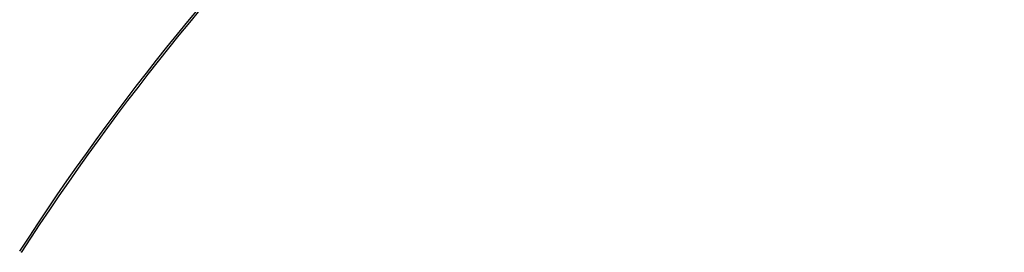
# Model space of a CAD drawing. Header units: millimetres. Extents: x -5.2 to 52, y -94.6 to -40.1.
# Tile 227 of 256: x 1.76621 to 1.78529, y -44.15181 to -44.1473. Entities that reach past the tile are written whole.
import ezdxf

# ---------------------------------------------------------------- set-up
doc = ezdxf.new("R2010")
doc.units = ezdxf.units.MM
doc.header["$MEASUREMENT"] = 0
doc.layers.add('DISTANZIATORI', color=7, linetype='Continuous', true_color=0x000000)

msp = doc.modelspace()

# ---------------------------------------------------------------- linework, layer by layer
at = {"layer": 'DISTANZIATORI'}
for points in [[(1.766211, -44.15179, -51.69579), (1.770038, -44.14588, -51.694204), (1.779687, -44.136359, -51.690208), (1.806065, -44.128939, -51.679283), (1.830954, -44.136614, -51.668974), (1.846383, -44.144855, -51.662584)], [(1.766211, -44.15179, -36.69579), (1.770038, -44.14588, -36.694204), (1.779687, -44.136359, -36.690208), (1.806065, -44.128939, -36.679283), (1.830954, -44.136614, -36.668974), (1.846383, -44.144855, -36.662584)], [(1.766211, -44.15179, -21.69579), (1.770038, -44.14588, -21.694204), (1.779687, -44.136359, -21.690208), (1.806065, -44.128939, -21.679283), (1.830954, -44.136614, -21.668974), (1.846383, -44.144855, -21.662584)], [(1.766247, -44.151811, -51.214866), (1.770074, -44.145901, -51.216451), (1.779722, -44.13638, -51.220447), (1.806099, -44.128958, -51.23137), (1.830986, -44.136632, -51.241677), (1.846414, -44.144872, -51.248066)], [(1.766247, -44.151811, -36.214866), (1.770074, -44.145901, -36.216451), (1.779722, -44.13638, -36.220447), (1.806099, -44.128958, -36.23137), (1.830986, -44.136632, -36.241677), (1.846414, -44.144872, -36.248066)], [(1.766247, -44.151811, -21.214866), (1.770074, -44.145901, -21.216451), (1.779722, -44.13638, -21.220447), (1.806099, -44.128958, -21.23137), (1.830986, -44.136632, -21.241677), (1.846414, -44.144872, -21.248066)]]:
    msp.add_open_spline(points, degree=3, knots=[0, 0, 0, 0, 0.0262913, 0.0525825, 0.105165, 0.105165, 0.105165, 0.105165], dxfattribs=at)

doc.saveas('drawing.dxf')
